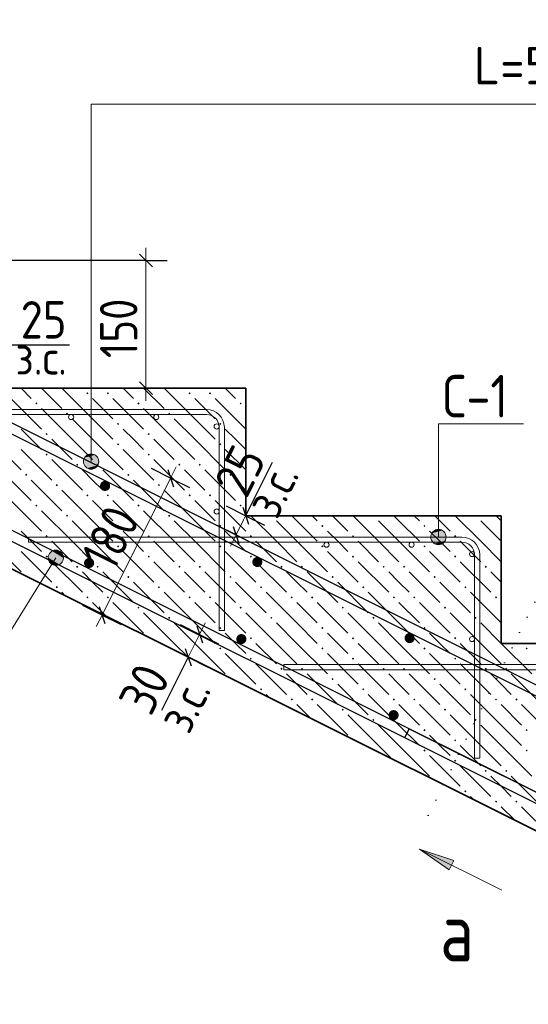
# Model space of a CAD drawing. Header units: millimetres. Extents: x 0 to 21000, y -5 to 14855.
# Tile 17 of 24: x 11004 to 12498, y 8643 to 11536. Entities that reach past the tile are written whole.
import ezdxf

# ---------------------------------------------------------------- set-up
doc = ezdxf.new("R2010")
doc.units = ezdxf.units.MM
doc.linetypes.add('______9', pattern=[50, 0, -50])
doc.layers.add('ЖБ Лестница', color=7, linetype='Continuous', lineweight=25, true_color=0xe0e0ff)
for name, color, linetype, lineweight in [('Обрамление П-обр. равн.', 7, 'Continuous', 25), ('Обрамление проемов стержнями', 7, 'Continuous', 25), ('Общий01', 7, 'Continuous', 13), ('Позиционная метка линия выноска', 7, 'Continuous', 13), ('Размерная линия_ общее', 7, 'Continuous', 13), ('Текст_ общее', 7, 'Continuous', 25), ('Фоновоя арматура Х1', 7, 'Continuous', 25)]:
    doc.layers.add(name, color=color, linetype=linetype, lineweight=lineweight)
doc.layers.add('Размерная выноска', color=7, linetype='Continuous')
doc.styles.add('ISOCPEUR', font='txt')

msp = doc.modelspace()

# ---------------------------------------------------------------- hatches: boundary and pattern name
at = {"layer": 'ЖБ Лестница', "linetype": 'Continuous', "lineweight": 18, "transparency": 33554687}
for points in [[(11199.7, 10438.4), (11202.9, 10441.7), (11206.2, 10438.4), (11202.9, 10435.2)], [(11259.7, 10438.4), (11262.9, 10441.7), (11266.2, 10438.4), (11262.9, 10435.2)], [(11499.7, 10438.4), (11502.9, 10441.7), (11506.2, 10438.4), (11502.9, 10435.2)], [(11559.7, 10438.4), (11562.9, 10441.7), (11566.2, 10438.4), (11562.9, 10435.2)], [(11049.7, 10408.4), (11052.9, 10411.7), (11056.2, 10408.4), (11052.9, 10405.2)], [(11349.7, 10408.4), (11352.9, 10411.7), (11356.2, 10408.4), (11352.9, 10405.2)], [(11649.7, 10408.4), (11652.9, 10411.7), (11656.2, 10408.4), (11652.9, 10405.2)], [(11139.7, 10378.4), (11142.9, 10381.7), (11146.2, 10378.4), (11142.9, 10375.2)], [(11439.7, 10378.4), (11442.9, 10381.7), (11446.2, 10378.4), (11442.9, 10375.2)], [(11289.7, 10348.4), (11292.9, 10351.7), (11296.2, 10348.4), (11292.9, 10345.2)], [(11589.7, 10348.4), (11592.9, 10351.7), (11596.2, 10348.4), (11592.9, 10345.2)], [(11079.7, 10318.4), (11082.9, 10321.7), (11086.2, 10318.4), (11082.9, 10315.2)], [(11379.7, 10318.4), (11382.9, 10321.7), (11386.2, 10318.4), (11382.9, 10315.2)], [(11289.7, 10288.4), (11292.9, 10291.7), (11296.2, 10288.4), (11292.9, 10285.2)], [(11589.7, 10288.4), (11592.9, 10291.7), (11596.2, 10288.4), (11592.9, 10285.2)], [(11079.7, 10258.4), (11082.9, 10261.7), (11086.2, 10258.4), (11082.9, 10255.2)], [(11379.7, 10258.4), (11382.9, 10261.7), (11386.2, 10258.4), (11382.9, 10255.2)], [(11169.7, 10228.4), (11172.9, 10231.7), (11176.2, 10228.4), (11172.9, 10225.2)], [(11229.7, 10228.4), (11232.9, 10231.7), (11236.2, 10228.4), (11232.9, 10225.2)], [(11469.7, 10228.4), (11472.9, 10231.7), (11476.2, 10228.4), (11472.9, 10225.2)], [(11529.7, 10228.4), (11532.9, 10231.7), (11536.2, 10228.4), (11532.9, 10225.2)], [(11019.7, 10198.4), (11022.9, 10201.7), (11026.2, 10198.4), (11022.9, 10195.2)], [(11319.7, 10198.4), (11322.9, 10201.7), (11326.2, 10198.4), (11322.9, 10195.2)], [(11619.7, 10198.4), (11622.9, 10201.7), (11626.2, 10198.4), (11622.9, 10195.2)], [(11109.7, 10168.4), (11112.9, 10171.7), (11116.2, 10168.4), (11112.9, 10165.2)], [(11409.7, 10168.4), (11412.9, 10171.7), (11416.2, 10168.4), (11412.9, 10165.2)], [(11199.7, 10138.4), (11202.9, 10141.7), (11206.2, 10138.4), (11202.9, 10135.2)], [(11259.7, 10138.4), (11262.9, 10141.7), (11266.2, 10138.4), (11262.9, 10135.2)], [(11499.7, 10138.4), (11502.9, 10141.7), (11506.2, 10138.4), (11502.9, 10135.2)], [(11559.7, 10138.4), (11562.9, 10141.7), (11566.2, 10138.4), (11562.9, 10135.2)], [(11049.7, 10108.4), (11052.9, 10111.7), (11056.2, 10108.4), (11052.9, 10105.2)], [(11349.7, 10108.4), (11352.9, 10111.7), (11356.2, 10108.4), (11352.9, 10105.2)], [(11649.7, 10108.4), (11652.9, 10111.7), (11656.2, 10108.4), (11652.9, 10105.2)], [(11139.7, 10078.4), (11142.9, 10081.7), (11146.2, 10078.4), (11142.9, 10075.2)], [(11439.7, 10078.4), (11442.9, 10081.7), (11446.2, 10078.4), (11442.9, 10075.2)], [(11739.7, 10078.4), (11746.2, 10078.4), (11742.9, 10075.2)], [(12039.7, 10078.4), (12046.2, 10078.4), (12042.9, 10075.2)], [(12339.7, 10078.4), (12346.2, 10078.4), (12342.9, 10075.2)], [(11289.7, 10048.4), (11292.9, 10051.7), (11296.2, 10048.4), (11292.9, 10045.2)], [(11589.7, 10048.4), (11592.9, 10051.7), (11596.2, 10048.4), (11592.9, 10045.2)], [(11889.7, 10048.4), (11892.9, 10051.7), (11896.2, 10048.4), (11892.9, 10045.2)], [(12189.7, 10048.4), (12192.9, 10051.7), (12196.2, 10048.4), (12192.9, 10045.2)], [(11079.7, 10018.4), (11082.9, 10021.7), (11086.2, 10018.4), (11082.9, 10015.2)], [(11379.7, 10018.4), (11382.9, 10021.7), (11386.2, 10018.4), (11382.9, 10015.2)], [(11679.7, 10018.4), (11682.9, 10021.7), (11686.2, 10018.4), (11682.9, 10015.2)], [(11979.7, 10018.4), (11982.9, 10021.7), (11986.2, 10018.4), (11982.9, 10015.2)], [(12279.7, 10018.4), (12282.9, 10021.7), (12286.2, 10018.4), (12282.9, 10015.2)], [(11289.7, 9988.4), (11292.9, 9991.7), (11296.2, 9988.4), (11292.9, 9985.2)], [(11589.7, 9988.4), (11592.9, 9991.7), (11596.2, 9988.4), (11592.9, 9985.2)], [(11889.7, 9988.4), (11892.9, 9991.7), (11896.2, 9988.4), (11892.9, 9985.2)], [(12189.7, 9988.4), (12192.9, 9991.7), (12196.2, 9988.4), (12192.9, 9985.2)], [(11079.7, 9958.4), (11082.9, 9961.7), (11086.2, 9958.4), (11082.9, 9955.2)], [(11379.7, 9958.4), (11382.9, 9961.7), (11386.2, 9958.4), (11382.9, 9955.2)], [(11679.7, 9958.4), (11682.9, 9961.7), (11686.2, 9958.4), (11682.9, 9955.2)], [(11979.7, 9958.4), (11982.9, 9961.7), (11986.2, 9958.4), (11982.9, 9955.2)], [(12279.7, 9958.4), (12282.9, 9961.7), (12286.2, 9958.4), (12282.9, 9955.2)], [(11169.7, 9928.4), (11172.9, 9931.7), (11176.2, 9928.4), (11172.9, 9925.2)], [(11229.7, 9928.4), (11232.9, 9931.7), (11236.2, 9928.4), (11232.9, 9925.2)], [(11469.7, 9928.4), (11472.9, 9931.7), (11476.2, 9928.4), (11472.9, 9925.2)], [(11529.7, 9928.4), (11532.9, 9931.7), (11536.2, 9928.4), (11532.9, 9925.2)], [(11769.7, 9928.4), (11772.9, 9931.7), (11776.2, 9928.4), (11772.9, 9925.2)], [(11829.7, 9928.4), (11832.9, 9931.7), (11836.2, 9928.4), (11832.9, 9925.2)], [(12069.7, 9928.4), (12072.9, 9931.7), (12076.2, 9928.4), (12072.9, 9925.2)], [(12129.7, 9928.4), (12132.9, 9931.7), (12136.2, 9928.4), (12132.9, 9925.2)], [(12369.7, 9928.4), (12372.9, 9931.7), (12376.2, 9928.4), (12372.9, 9925.2)], [(11022.4, 9901.2), (11022.9, 9901.7), (11024.4, 9900.2)], [(11319.7, 9898.4), (11322.9, 9901.7), (11326.2, 9898.4), (11322.9, 9895.2)], [(11619.7, 9898.4), (11622.9, 9901.7), (11626.2, 9898.4), (11622.9, 9895.2)], [(11919.7, 9898.4), (11922.9, 9901.7), (11926.2, 9898.4), (11922.9, 9895.2)], [(12219.7, 9898.4), (12222.9, 9901.7), (12226.2, 9898.4), (12222.9, 9895.2)], [(11109.7, 9868.4), (11112.9, 9871.7), (11116.2, 9868.4), (11112.9, 9865.2)], [(11409.7, 9868.4), (11412.9, 9871.7), (11416.2, 9868.4), (11412.9, 9865.2)], [(11709.7, 9868.4), (11712.9, 9871.7), (11716.2, 9868.4), (11712.9, 9865.2)], [(12009.7, 9868.4), (12012.9, 9871.7), (12016.2, 9868.4), (12012.9, 9865.2)], [(12309.7, 9868.4), (12312.9, 9871.7), (12316.2, 9868.4), (12312.9, 9865.2)], [(11199.7, 9838.4), (11202.9, 9841.7), (11206.2, 9838.4), (11202.9, 9835.2)], [(11259.7, 9838.4), (11262.9, 9841.7), (11266.2, 9838.4), (11262.9, 9835.2)], [(11499.7, 9838.4), (11502.9, 9841.7), (11506.2, 9838.4), (11502.9, 9835.2)], [(11559.7, 9838.4), (11562.9, 9841.7), (11566.2, 9838.4), (11562.9, 9835.2)], [(11799.7, 9838.4), (11802.9, 9841.7), (11806.2, 9838.4), (11802.9, 9835.2)], [(11859.7, 9838.4), (11862.9, 9841.7), (11866.2, 9838.4), (11862.9, 9835.2)], [(12099.7, 9838.4), (12102.9, 9841.7), (12106.2, 9838.4), (12102.9, 9835.2)], [(12159.7, 9838.4), (12162.9, 9841.7), (12166.2, 9838.4), (12162.9, 9835.2)], [(12399.7, 9838.4), (12402.9, 9841.7), (12406.2, 9838.4), (12402.9, 9835.2)], [(11349.7, 9808.4), (11352.9, 9811.7), (11356.2, 9808.4), (11352.9, 9805.2)], [(11649.7, 9808.4), (11652.9, 9811.7), (11656.2, 9808.4), (11652.9, 9805.2)], [(11949.7, 9808.4), (11952.9, 9811.7), (11956.2, 9808.4), (11952.9, 9805.2)], [(12249.7, 9808.4), (12252.9, 9811.7), (12256.2, 9808.4), (12252.9, 9805.2)], [(11439.7, 9778.4), (11442.9, 9781.7), (11446.2, 9778.4), (11442.9, 9775.2)], [(11739.7, 9778.4), (11742.9, 9781.7), (11746.2, 9778.4), (11742.9, 9775.2)], [(12039.7, 9778.4), (12042.9, 9781.7), (12046.2, 9778.4), (12042.9, 9775.2)], [(12339.7, 9778.4), (12342.9, 9781.7), (12346.2, 9778.4), (12342.9, 9775.2)], [(11589.7, 9748.4), (11592.9, 9751.7), (11596.2, 9748.4), (11592.9, 9745.2)], [(11889.7, 9748.4), (11892.9, 9751.7), (11896.2, 9748.4), (11892.9, 9745.2)], [(12189.7, 9748.4), (12192.9, 9751.7), (12196.2, 9748.4), (12192.9, 9745.2)], [(11382.4, 9721.2), (11382.9, 9721.7), (11384.4, 9720.2)], [(11679.7, 9718.4), (11682.9, 9721.7), (11686.2, 9718.4), (11682.9, 9715.2)], [(11979.7, 9718.4), (11982.9, 9721.7), (11986.2, 9718.4), (11982.9, 9715.2)], [(12279.7, 9718.4), (12282.9, 9721.7), (12286.2, 9718.4), (12282.9, 9715.2)], [(11589.7, 9688.4), (11592.9, 9691.7), (11596.2, 9688.4), (11592.9, 9685.2)], [(11889.7, 9688.4), (11892.9, 9691.7), (11896.2, 9688.4), (11892.9, 9685.2)], [(12189.7, 9688.4), (12192.9, 9691.7), (12196.2, 9688.4), (12192.9, 9685.2)], [(12489.7, 9688.4), (12492.9, 9691.7), (12496.2, 9688.4), (12492.9, 9685.2)], [(11679.7, 9658.4), (11682.9, 9661.7), (11686.2, 9658.4), (11682.9, 9655.2)], [(11979.7, 9658.4), (11982.9, 9661.7), (11986.2, 9658.4), (11982.9, 9655.2)], [(12279.7, 9658.4), (12282.9, 9661.7), (12286.2, 9658.4), (12282.9, 9655.2)], [(11769.7, 9628.4), (11772.9, 9631.7), (11776.2, 9628.4), (11772.9, 9625.2)], [(11829.7, 9628.4), (11832.9, 9631.7), (11836.2, 9628.4), (11832.9, 9625.2)], [(12069.7, 9628.4), (12072.9, 9631.7), (12076.2, 9628.4), (12072.9, 9625.2)], [(12129.7, 9628.4), (12132.9, 9631.7), (12136.2, 9628.4), (12132.9, 9625.2)], [(12369.7, 9628.4), (12372.9, 9631.7), (12376.2, 9628.4), (12372.9, 9625.2)], [(12429.7, 9628.4), (12432.9, 9631.7), (12436.2, 9628.4), (12432.9, 9625.2)], [(11622.4, 9601.2), (11622.9, 9601.7), (11624.4, 9600.2)], [(11919.7, 9598.4), (11922.9, 9601.7), (11926.2, 9598.4), (11922.9, 9595.2)], [(12219.7, 9598.4), (12222.9, 9601.7), (12226.2, 9598.4), (12222.9, 9595.2)], [(11709.7, 9568.4), (11712.9, 9571.7), (11716.2, 9568.4), (11712.9, 9565.2)], [(12009.7, 9568.4), (12012.9, 9571.7), (12016.2, 9568.4), (12012.9, 9565.2)], [(12309.7, 9568.4), (12312.9, 9571.7), (12316.2, 9568.4), (12312.9, 9565.2)], [(11799.7, 9538.4), (11802.9, 9541.7), (11806.2, 9538.4), (11802.9, 9535.2)], [(11859.7, 9538.4), (11862.9, 9541.7), (11866.2, 9538.4), (11862.9, 9535.2)], [(12099.7, 9538.4), (12102.9, 9541.7), (12106.2, 9538.4), (12102.9, 9535.2)], [(12159.7, 9538.4), (12162.9, 9541.7), (12166.2, 9538.4), (12162.9, 9535.2)], [(12399.7, 9538.4), (12402.9, 9541.7), (12406.2, 9538.4), (12402.9, 9535.2)], [(12459.7, 9538.4), (12462.9, 9541.7), (12466.2, 9538.4), (12462.9, 9535.2)], [(11949.7, 9508.4), (11952.9, 9511.7), (11956.2, 9508.4), (11952.9, 9505.2)], [(12249.7, 9508.4), (12252.9, 9511.7), (12256.2, 9508.4), (12252.9, 9505.2)], [(12039.7, 9478.4), (12042.9, 9481.7), (12046.2, 9478.4), (12042.9, 9475.2)], [(12339.7, 9478.4), (12342.9, 9481.7), (12346.2, 9478.4), (12342.9, 9475.2)], [(12189.7, 9448.4), (12192.9, 9451.7), (12196.2, 9448.4), (12192.9, 9445.2)], [(12489.7, 9448.4), (12492.9, 9451.7), (12496.2, 9448.4), (12492.9, 9445.2)], [(11982.4, 9421.2), (11982.9, 9421.7), (11984.4, 9420.2)], [(12279.7, 9418.4), (12282.9, 9421.7), (12286.2, 9418.4), (12282.9, 9415.2)], [(12189.7, 9388.4), (12192.9, 9391.7), (12196.2, 9388.4), (12192.9, 9385.2)], [(12489.7, 9388.4), (12492.9, 9391.7), (12496.2, 9388.4), (12492.9, 9385.2)], [(12279.7, 9358.4), (12282.9, 9361.7), (12286.2, 9358.4), (12282.9, 9355.2)], [(12369.7, 9328.4), (12372.9, 9331.7), (12376.2, 9328.4), (12372.9, 9325.2)], [(12429.7, 9328.4), (12432.9, 9331.7), (12436.2, 9328.4), (12432.9, 9325.2)], [(12222.4, 9301.2), (12222.9, 9301.7), (12224.4, 9300.2)], [(12309.7, 9268.4), (12312.9, 9271.7), (12316.2, 9268.4), (12312.9, 9265.2)], [(12399.7, 9238.4), (12402.9, 9241.7), (12406.2, 9238.4), (12402.9, 9235.2)], [(12459.7, 9238.4), (12462.9, 9241.7), (12466.2, 9238.4), (12462.9, 9235.2)]]:
    msp.add_hatch(color=7, dxfattribs=at).paths.add_polyline_path(points, flags=16)
at = {"layer": 'Общий01', "linetype": 'Continuous', "lineweight": 13, "transparency": 33554687}
msp.add_hatch(color=7, dxfattribs=at).paths.add_polyline_path([(12265.3, 9038.2), (12178.1, 9098.6), (12278.7, 9065)], flags=16)
at = {"layer": 'Позиционная метка линия выноска', "linetype": 'Continuous', "lineweight": 13, "transparency": 33554687}
for points in [[(11233, 10249.1), (11194.3, 10249.1), (11191.2, 10237.9)], [(11233, 10249.1), (11191.2, 10237.9), (11236.2, 10237.9)], [(11224.9, 10257.2), (11202.4, 10257.2), (11194.3, 10249.1)], [(11224.9, 10257.2), (11194.3, 10249.1), (11233, 10249.1)], [(11202.4, 10257.2), (11224.9, 10257.2), (11213.7, 10260.4)], [(11236.2, 10237.9), (11191.2, 10237.9), (11194.3, 10226.6)], [(11236.2, 10237.9), (11194.3, 10226.6), (11233, 10226.6)], [(11233, 10226.6), (11194.3, 10226.6), (11202.4, 10218.5)], [(11233, 10226.6), (11202.4, 10218.5), (11224.9, 10218.5)], [(11224.9, 10218.5), (11202.4, 10218.5), (11213.7, 10215.4)], [(12253.2, 10027.2), (12214.5, 10027.2), (12211.3, 10015.9)], [(12253.2, 10027.2), (12211.3, 10015.9), (12256.3, 10015.9)], [(12256.3, 10015.9), (12211.3, 10015.9), (12214.5, 10004.7)], [(12245.1, 10035.3), (12222.6, 10035.3), (12214.5, 10027.2)], [(12245.1, 10035.3), (12214.5, 10027.2), (12253.2, 10027.2)], [(12256.3, 10015.9), (12214.5, 10004.7), (12253.2, 10004.7)], [(12222.6, 10035.3), (12245.1, 10035.3), (12233.9, 10038.4)], [(12253.2, 10004.7), (12214.5, 10004.7), (12222.6, 9996.6)], [(12253.2, 10004.7), (12222.6, 9996.6), (12245.1, 9996.6)], [(12245.1, 9996.6), (12222.6, 9996.6), (12233.9, 9993.4)], [(11087.7, 9955.4), (11129.2, 9942.9), (11090.9, 9966.6)], [(11090.3, 9944.3), (11120.6, 9935), (11087.7, 9955.4)], [(11087.7, 9955.4), (11120.6, 9935), (11129.2, 9942.9)], [(11090.9, 9966.6), (11132.4, 9954.2), (11099.5, 9974.5)], [(11090.9, 9966.6), (11129.2, 9942.9), (11132.4, 9954.2)], [(11099.5, 9974.5), (11129.8, 9965.3), (11110.7, 9977.2)], [(11099.5, 9974.5), (11132.4, 9954.2), (11129.8, 9965.3)], [(11110.7, 9977.2), (11129.8, 9965.3), (11121.9, 9973.9)], [(11109.4, 9932.4), (11090.3, 9944.3), (11098.2, 9935.7)], [(11090.3, 9944.3), (11109.4, 9932.4), (11120.6, 9935)]]:
    msp.add_hatch(color=7, dxfattribs=at).paths.add_polyline_path(points)
at = {"layer": 'Фоновоя арматура Х1', "linetype": 'Continuous', "lineweight": 35, "transparency": 33554687}
for points in [[(11269.7, 10166.1), (11268.6, 10171.8), (11265.3, 10176.7), (11260.5, 10179.9), (11254.7, 10181.1), (11249, 10179.9), (11244.1, 10176.7), (11240.9, 10171.8), (11239.7, 10166.1), (11240.9, 10160.3), (11244.1, 10155.5), (11249, 10152.2), (11254.7, 10151.1), (11260.5, 10152.2), (11265.3, 10155.5), (11268.6, 10160.3)], [(11716.9, 9942.5), (11715.8, 9948.2), (11712.6, 9953.1), (11707.7, 9956.3), (11701.9, 9957.5), (11696.2, 9956.3), (11691.3, 9953.1), (11688.1, 9948.2), (11686.9, 9942.5), (11688.1, 9936.7), (11691.3, 9931.9), (11696.2, 9928.6), (11701.9, 9927.5), (11707.7, 9928.6), (11712.6, 9931.9), (11715.8, 9936.7)], [(11222.8, 9939.6), (11221.6, 9945.3), (11218.4, 9950.2), (11213.5, 9953.4), (11207.8, 9954.6), (11202, 9953.4), (11197.2, 9950.2), (11193.9, 9945.3), (11192.8, 9939.6), (11193.9, 9933.8), (11197.2, 9929), (11202, 9925.7), (11207.8, 9924.6), (11213.5, 9925.7), (11218.4, 9929), (11221.6, 9933.8)], [(11670, 9716), (11668.8, 9721.7), (11665.6, 9726.6), (11660.7, 9729.8), (11655, 9731), (11649.2, 9729.8), (11644.4, 9726.6), (11641.1, 9721.7), (11640, 9716), (11641.1, 9710.2), (11644.4, 9705.3), (11649.2, 9702.1), (11655, 9701), (11660.7, 9702.1), (11665.6, 9705.3), (11668.8, 9710.2)], [(12164.2, 9718.9), (12163, 9724.6), (12159.8, 9729.5), (12154.9, 9732.7), (12149.2, 9733.9), (12143.4, 9732.7), (12138.6, 9729.5), (12135.3, 9724.6), (12134.2, 9718.9), (12135.3, 9713.1), (12138.6, 9708.3), (12143.4, 9705), (12149.2, 9703.9), (12154.9, 9705), (12159.8, 9708.3), (12163, 9713.1)], [(12117.2, 9492.3), (12116.1, 9498.1), (12112.8, 9503), (12107.9, 9506.2), (12102.2, 9507.4), (12096.5, 9506.2), (12091.6, 9503), (12088.3, 9498.1), (12087.2, 9492.3), (12088.3, 9486.6), (12091.6, 9481.7), (12096.5, 9478.5), (12102.2, 9477.3), (12107.9, 9478.5), (12112.8, 9481.7), (12116.1, 9486.6)]]:
    msp.add_hatch(color=7, dxfattribs=at).paths.add_polyline_path(points)

# ---------------------------------------------------------------- linework, layer by layer
at = {"color": 7, "linetype": 'Continuous', "lineweight": 25, "transparency": 33554687}
for points in [[(5024, 13014.5), (13903.1, 8574.9), (13906.9, 8573.2), (13910.8, 8571.7), (13914.7, 8570.4), (13918.6, 8569.4), (13922.6, 8568.6), (13926.7, 8568), (13930.8, 8567.6), (13935, 8567.4), (18962.1, 8567.4), (18962.1, 8537.4)], [(5673.6, 13005.5), (14543, 8570.8), (14546.8, 8569.1), (14550.7, 8567.6), (14554.6, 8566.3), (14558.6, 8565.3), (14562.6, 8564.5), (14566.6, 8563.8), (14570.7, 8563.5), (14574.9, 8563.3), (15807, 8563.3), (15807, 8533.3), (14574.3, 8533.3), (14568.7, 8533.5), (14563, 8534.1), (14557.3, 8534.9), (14551.7, 8536.1), (14546.1, 8537.5), (14540.6, 8539.3), (14535.3, 8541.4), (14530.1, 8543.7), (5660.7, 12978.4)], [(18962.1, 8537.4), (13934.4, 8537.4), (13928.8, 8537.6), (13923, 8538.2), (13917.3, 8539), (13911.7, 8540.2), (13906.2, 8541.7), (13900.7, 8543.4), (13895.3, 8545.5), (13890.2, 8547.8), (5011.2, 12987.4)]]:
    msp.add_lwpolyline(points, dxfattribs=at)
at = {"layer": 'ЖБ Лестница', "color": 7, "linetype": 'Continuous', "lineweight": 35, "transparency": 33554687}
for p, q in [((5667.9, 12578.4), (13917.9, 8453.4)), ((11667.9, 10453.4), (10917.9, 10453.4)), ((11667.9, 10078.4), (11667.9, 10453.4)), ((12417.9, 10078.4), (11667.9, 10078.4)), ((12417.9, 9703.4), (12417.9, 10078.4)), ((13167.9, 9703.4), (12417.9, 9703.4))]:
    msp.add_line(p, q, dxfattribs=at)
at = {"layer": 'ЖБ Лестница', "color": 9, "linetype": 'Continuous', "lineweight": 18, "true_color": 0xc7c7c7, "transparency": 33554687}
for p, q in [((11007.9, 10453.4), (11037.9, 10423.4)), ((11067.9, 10453.4), (11127.9, 10393.4)), ((11217.9, 10363.4), (11127.9, 10453.4)), ((11187.9, 10453.4), (11187.9, 10453.4)), ((11247.9, 10453.4), (11247.9, 10453.4)), ((11307.9, 10453.4), (11337.9, 10423.4)), ((11367.9, 10453.4), (11427.9, 10393.4)), ((11517.9, 10363.4), (11427.9, 10453.4)), ((11487.9, 10453.4), (11487.9, 10453.4)), ((11547.9, 10453.4), (11547.9, 10453.4)), ((11607.9, 10453.4), (11637.9, 10423.4)), ((11667.9, 10453.4), (11667.9, 10453.4)), ((10977.9, 10423.4), (11067.9, 10333.4)), ((11217.9, 10423.4), (11277.9, 10363.4)), ((11277.9, 10423.4), (11367.9, 10333.4)), ((11517.9, 10423.4), (11577.9, 10363.4)), ((11577.9, 10423.4), (11667.9, 10333.4)), ((11157.9, 10303.4), (11067.9, 10393.4)), ((11457.9, 10303.4), (11367.9, 10393.4)), ((11667.9, 10393.4), (11667.9, 10393.4)), ((11157.9, 10363.4), (11217.9, 10303.4)), ((11217.9, 10363.4), (11277.9, 10303.4)), ((11457.9, 10363.4), (11517.9, 10303.4)), ((11517.9, 10363.4), (11577.9, 10303.4)), ((11037.9, 10303.4), (11007.9, 10333.4)), ((11337.9, 10303.4), (11307.9, 10333.4)), ((11637.9, 10303.4), (11607.9, 10333.4)), ((10917.9, 10303.4), (11007.9, 10213.4)), ((11067.9, 10273.4), (11037.9, 10303.4)), ((11097.9, 10303.4), (11157.9, 10243.4)), ((11157.9, 10303.4), (11217.9, 10243.4)), ((11217.9, 10303.4), (11307.9, 10213.4)), ((11367.9, 10273.4), (11337.9, 10303.4)), ((11397.9, 10303.4), (11457.9, 10243.4)), ((11457.9, 10303.4), (11517.9, 10243.4)), ((11517.9, 10303.4), (11607.9, 10213.4)), ((11667.9, 10273.4), (11637.9, 10303.4)), ((11007.9, 10273.4), (11097.9, 10183.4)), ((11307.9, 10273.4), (11397.9, 10183.4)), ((11607.9, 10273.4), (11667.9, 10213.4)), ((11097.9, 10243.4), (11187.9, 10153.4)), ((11397.9, 10243.4), (11487.9, 10153.4)), ((10947.9, 10213.4), (11037.9, 10123.4)), ((11217.9, 10183.4), (11187.9, 10213.4)), ((11247.9, 10213.4), (11337.9, 10123.4)), ((11517.9, 10183.4), (11487.9, 10213.4)), ((11547.9, 10213.4), (11637.9, 10123.4)), ((11037.9, 10183.4), (11127.9, 10093.4)), ((11247.9, 10153.4), (11217.9, 10183.4)), ((11337.9, 10183.4), (11427.9, 10093.4)), ((11547.9, 10153.4), (11517.9, 10183.4)), ((11637.9, 10183.4), (11667.9, 10153.4)), ((11217.9, 10063.4), (11127.9, 10153.4)), ((11517.9, 10063.4), (11427.9, 10153.4)), ((10977.9, 10123.4), (11067.9, 10033.4)), ((11217.9, 10123.4), (11277.9, 10063.4)), ((11277.9, 10123.4), (11367.9, 10033.4)), ((11517.9, 10123.4), (11577.9, 10063.4)), ((11577.9, 10123.4), (11667.9, 10033.4)), ((11157.9, 10003.4), (11067.9, 10093.4)), ((11457.9, 10003.4), (11367.9, 10093.4)), ((11667.9, 10093.4), (11667.9, 10093.4)), ((11757.9, 10003.4), (11682.9, 10078.4)), ((11817.9, 10063.4), (11802.9, 10078.4)), ((11862.9, 10078.4), (11877.9, 10063.4)), ((11922.9, 10078.4), (11967.9, 10033.4)), ((12057.9, 10003.4), (11982.9, 10078.4)), ((12117.9, 10063.4), (12102.9, 10078.4)), ((12162.9, 10078.4), (12177.9, 10063.4)), ((12222.9, 10078.4), (12267.9, 10033.4)), ((12357.9, 10003.4), (12282.9, 10078.4)), ((12417.9, 10063.4), (12402.9, 10078.4)), ((11157.9, 10063.4), (11217.9, 10003.4)), ((11217.9, 10063.4), (11277.9, 10003.4)), ((11457.9, 10063.4), (11517.9, 10003.4)), ((11517.9, 10063.4), (11577.9, 10003.4)), ((11757.9, 10063.4), (11817.9, 10003.4)), ((11817.9, 10063.4), (11877.9, 10003.4)), ((12057.9, 10063.4), (12117.9, 10003.4)), ((12117.9, 10063.4), (12177.9, 10003.4)), ((12357.9, 10063.4), (12417.9, 10003.4)), ((12417.9, 10063.4), (12417.9, 10063.4)), ((11037.9, 10003.4), (11007.9, 10033.4)), ((11337.9, 10003.4), (11307.9, 10033.4)), ((11637.9, 10003.4), (11607.9, 10033.4)), ((11937.9, 10003.4), (11907.9, 10033.4)), ((12237.9, 10003.4), (12207.9, 10033.4)), ((10917.9, 10003.4), (11007.9, 9913.4)), ((11067.9, 9973.4), (11037.9, 10003.4)), ((11097.9, 10003.4), (11157.9, 9943.4)), ((11157.9, 10003.4), (11217.9, 9943.4)), ((11217.9, 10003.4), (11307.9, 9913.4)), ((11367.9, 9973.4), (11337.9, 10003.4)), ((11397.9, 10003.4), (11457.9, 9943.4)), ((11457.9, 10003.4), (11517.9, 9943.4)), ((11517.9, 10003.4), (11607.9, 9913.4)), ((11667.9, 9973.4), (11637.9, 10003.4)), ((11697.9, 10003.4), (11757.9, 9943.4)), ((11757.9, 10003.4), (11817.9, 9943.4)), ((11817.9, 10003.4), (11907.9, 9913.4)), ((11967.9, 9973.4), (11937.9, 10003.4)), ((11997.9, 10003.4), (12057.9, 9943.4)), ((12057.9, 10003.4), (12117.9, 9943.4)), ((12117.9, 10003.4), (12207.9, 9913.4)), ((12267.9, 9973.4), (12237.9, 10003.4)), ((12297.9, 10003.4), (12357.9, 9943.4)), ((12357.9, 10003.4), (12417.9, 9943.4)), ((12417.9, 10003.4), (12417.9, 10003.4)), ((11007.9, 9973.4), (11097.9, 9883.4)), ((11307.9, 9973.4), (11397.9, 9883.4)), ((11607.9, 9973.4), (11697.9, 9883.4)), ((11907.9, 9973.4), (11997.9, 9883.4)), ((12207.9, 9973.4), (12297.9, 9883.4)), ((11097.9, 9943.4), (11187.9, 9853.4)), ((11397.9, 9943.4), (11487.9, 9853.4)), ((11697.9, 9943.4), (11787.9, 9853.4)), ((11997.9, 9943.4), (12087.9, 9853.4)), ((12297.9, 9943.4), (12387.9, 9853.4)), ((11217.9, 9883.4), (11187.9, 9913.4)), ((11247.9, 9913.4), (11337.9, 9823.4)), ((11517.9, 9883.4), (11487.9, 9913.4)), ((11547.9, 9913.4), (11637.9, 9823.4)), ((11817.9, 9883.4), (11787.9, 9913.4)), ((11847.9, 9913.4), (11937.9, 9823.4)), ((12117.9, 9883.4), (12087.9, 9913.4)), ((12147.9, 9913.4), (12237.9, 9823.4)), ((12417.9, 9883.4), (12387.9, 9913.4)), ((11247.9, 9853.4), (11217.9, 9883.4)), ((11337.9, 9883.4), (11427.9, 9793.4)), ((11547.9, 9853.4), (11517.9, 9883.4)), ((11637.9, 9883.4), (11727.9, 9793.4)), ((11847.9, 9853.4), (11817.9, 9883.4)), ((11937.9, 9883.4), (12027.9, 9793.4)), ((12147.9, 9853.4), (12117.9, 9883.4)), ((12237.9, 9883.4), (12327.9, 9793.4)), ((12417.9, 9883.4), (12417.9, 9883.4)), ((11137.9, 9843.4), (11127.9, 9853.4)), ((11517.9, 9763.4), (11427.9, 9853.4)), ((11817.9, 9763.4), (11727.9, 9853.4)), ((12117.9, 9763.4), (12027.9, 9853.4)), ((12417.9, 9763.4), (12327.9, 9853.4)), ((11217.9, 9823.4), (11257.9, 9783.4)), ((11277.9, 9823.4), (11367.9, 9733.4)), ((11517.9, 9823.4), (11577.9, 9763.4)), ((11577.9, 9823.4), (11667.9, 9733.4)), ((11817.9, 9823.4), (11877.9, 9763.4)), ((11877.9, 9823.4), (11967.9, 9733.4)), ((12117.9, 9823.4), (12177.9, 9763.4)), ((12177.9, 9823.4), (12267.9, 9733.4)), ((12417.9, 9823.4), (12417.9, 9823.4)), ((11457.9, 9703.4), (11367.9, 9793.4)), ((11757.9, 9703.4), (11667.9, 9793.4)), ((12057.9, 9703.4), (11967.9, 9793.4)), ((12357.9, 9703.4), (12267.9, 9793.4)), ((11457.9, 9763.4), (11517.9, 9703.4)), ((11517.9, 9763.4), (11577.9, 9703.4)), ((11757.9, 9763.4), (11817.9, 9703.4)), ((11817.9, 9763.4), (11877.9, 9703.4)), ((12057.9, 9763.4), (12117.9, 9703.4)), ((12117.9, 9763.4), (12177.9, 9703.4)), ((12417.9, 9763.4), (12417.9, 9763.4)), ((11637.9, 9703.4), (11607.9, 9733.4)), ((11937.9, 9703.4), (11907.9, 9733.4)), ((12237.9, 9703.4), (12207.9, 9733.4)), ((11457.9, 9703.4), (11497.9, 9663.4)), ((11517.9, 9703.4), (11607.9, 9613.4)), ((11667.9, 9673.4), (11637.9, 9703.4)), ((11697.9, 9703.4), (11757.9, 9643.4)), ((11757.9, 9703.4), (11817.9, 9643.4)), ((11817.9, 9703.4), (11907.9, 9613.4)), ((11967.9, 9673.4), (11937.9, 9703.4)), ((11997.9, 9703.4), (12057.9, 9643.4)), ((12057.9, 9703.4), (12117.9, 9643.4)), ((12117.9, 9703.4), (12207.9, 9613.4)), ((12267.9, 9673.4), (12237.9, 9703.4)), ((12297.9, 9703.4), (12357.9, 9643.4)), ((12357.9, 9703.4), (12417.9, 9643.4)), ((12477.9, 9703.4), (12477.9, 9703.4)), ((11607.9, 9673.4), (11697.9, 9583.4)), ((11907.9, 9673.4), (11997.9, 9583.4)), ((12207.9, 9673.4), (12297.9, 9583.4)), ((11697.9, 9643.4), (11787.9, 9553.4)), ((11997.9, 9643.4), (12087.9, 9553.4)), ((12297.9, 9643.4), (12387.9, 9553.4)), ((11817.9, 9583.4), (11787.9, 9613.4)), ((11847.9, 9613.4), (11937.9, 9523.4)), ((12117.9, 9583.4), (12087.9, 9613.4)), ((12147.9, 9613.4), (12237.9, 9523.4)), ((12417.9, 9583.4), (12387.9, 9613.4)), ((12447.9, 9613.4), (12537.9, 9523.4)), ((11847.9, 9553.4), (11817.9, 9583.4)), ((11937.9, 9583.4), (12027.9, 9493.4)), ((12147.9, 9553.4), (12117.9, 9583.4)), ((12237.9, 9583.4), (12327.9, 9493.4)), ((12447.9, 9553.4), (12417.9, 9583.4)), ((11737.9, 9543.4), (11727.9, 9553.4)), ((12117.9, 9463.4), (12027.9, 9553.4)), ((12417.9, 9463.4), (12327.9, 9553.4)), ((11817.9, 9523.4), (11857.9, 9483.4)), ((11877.9, 9523.4), (11967.9, 9433.4)), ((12117.9, 9523.4), (12177.9, 9463.4)), ((12177.9, 9523.4), (12267.9, 9433.4)), ((12417.9, 9523.4), (12477.9, 9463.4)), ((12477.9, 9523.4), (12567.9, 9433.4)), ((12057.9, 9403.4), (11967.9, 9493.4)), ((12357.9, 9403.4), (12267.9, 9493.4)), ((12057.9, 9463.4), (12117.9, 9403.4)), ((12117.9, 9463.4), (12177.9, 9403.4)), ((12357.9, 9463.4), (12417.9, 9403.4)), ((12417.9, 9463.4), (12477.9, 9403.4)), ((12237.9, 9403.4), (12207.9, 9433.4)), ((12057.9, 9403.4), (12097.9, 9363.4)), ((12117.9, 9403.4), (12207.9, 9313.4)), ((12267.9, 9373.4), (12237.9, 9403.4)), ((12297.9, 9403.4), (12357.9, 9343.4)), ((12357.9, 9403.4), (12417.9, 9343.4)), ((12417.9, 9403.4), (12507.9, 9313.4)), ((12207.9, 9373.4), (12297.9, 9283.4)), ((12297.9, 9343.4), (12387.9, 9253.4)), ((12417.9, 9283.4), (12387.9, 9313.4)), ((12447.9, 9313.4), (12537.9, 9223.4)), ((12447.9, 9253.4), (12417.9, 9283.4)), ((12337.9, 9243.4), (12327.9, 9253.4)), ((12417.9, 9223.4), (12457.9, 9183.4)), ((12477.9, 9223.4), (12567.9, 9133.4))]:
    msp.add_line(p, q, dxfattribs=at)
for points in [[(12357.9, 9763.4), (12417.9, 9703.4), (12417.9, 9703.4)], [(12417.9, 9703.4), (12417.9, 9703.4), (12507.9, 9613.4)]]:
    msp.add_lwpolyline(points, dxfattribs=at)
at = {"layer": 'Обрамление П-обр. равн.', "color": 38, "linetype": 'Continuous', "lineweight": 25, "true_color": 0x5f1e0f, "transparency": 33554687}
msp.add_lwpolyline([(18980, 8860.9), (13287.3, 8860.9), (13281.7, 8861.2), (13275.9, 8861.7), (13270.2, 8862.6), (13264.6, 8863.7), (13259.1, 8865.2), (13253.6, 8867), (13248.3, 8869.1), (13243.1, 8871.4), (12134.7, 9425.6), (12148.1, 9452.4), (13256, 8898.5), (13259.8, 8896.8), (13263.7, 8895.3), (13267.6, 8894), (13271.5, 8893), (13275.5, 8892.1), (13279.6, 8891.5), (13283.7, 8891.1), (13287.9, 8890.9), (18980, 8890.9), (18980, 8860.9)], dxfattribs=at)
at = {"layer": 'Обрамление проемов стержнями', "color": 7, "linetype": 'Continuous', "lineweight": 13, "transparency": 33554687}
for p, q in [((11552.5, 10390.9), (10280, 10390.9)), ((11552.5, 10375.9), (10280, 10375.9)), ((11590, 10338.4), (11590, 9740.9)), ((11605, 10338.4), (11605, 9740.9)), ((11030, 10000.9), (11030, 10015.9)), ((12302.5, 10015.9), (11030, 10015.9)), ((12302.5, 10000.9), (11030, 10000.9)), ((12340, 9963.4), (12340, 9365.9)), ((12355, 9963.4), (12355, 9365.9)), ((11590, 9740.9), (11605, 9740.9)), ((11780, 9625.9), (11780, 9640.9)), ((13052.5, 9640.9), (11780, 9640.9)), ((13052.5, 9625.9), (11780, 9625.9)), ((12340, 9365.9), (12355, 9365.9))]:
    msp.add_line(p, q, dxfattribs=at)
at = {"layer": 'Обрамление проемов стержнями', "color": 7, "linetype": 'Continuous', "lineweight": 18, "transparency": 33554687}
for centre in [(11155, 10368.4), (11405, 10368.4), (11582.5, 10340.9), (11582.5, 10090.9), (11905, 9993.4), (12155, 9993.4), (12332.5, 9965.9), (12332.5, 9715.9)]:
    msp.add_circle(centre, 7.5, dxfattribs=at)
at = {"layer": 'Обрамление проемов стержнями', "color": 7, "linetype": 'Continuous', "lineweight": 13, "transparency": 33554687}
for centre, radius in [((11552.5, 10338.4), 52.5), ((11552.5, 10338.4), 37.5), ((12302.5, 9963.4), 52.5), ((12302.5, 9963.4), 37.5)]:
    msp.add_arc(centre, radius, 0, 90, dxfattribs=at)
at = {"layer": 'Общий01', "color": 7, "linetype": '______9', "lineweight": 13, "transparency": 33554687}
msp.add_line((12203.5, 9197.6), (12759.3, 10309.2), dxfattribs=at)
at = {"layer": 'Общий01', "color": 7, "linetype": 'Continuous', "lineweight": 13, "transparency": 33554687}
for p, q in [((12178.1, 9098.6), (12419.6, 8977.8)), ((12178.1, 9098.6), (12178.1, 9098.6)), ((12178.1, 9098.6), (12178.1, 9098.6)), ((12178.1, 9098.6), (12178.1, 9098.6)), ((12178.1, 9098.6), (12278.7, 9065)), ((12265.3, 9038.2), (12178.1, 9098.6)), ((12278.7, 9065), (12265.3, 9038.2)), ((12272, 9051.6), (12278.7, 9048.2))]:
    msp.add_line(p, q, dxfattribs=at)
at = {"layer": 'Позиционная метка линия выноска', "color": 7, "linetype": 'Continuous', "lineweight": 13, "transparency": 33554687}
for p, q in [((11213.7, 10260.4), (11213.7, 10260.4)), ((11191.2, 10237.9), (11191.2, 10237.9)), ((11213.7, 10215.4), (11213.7, 10215.4)), ((11236.2, 10237.9), (11236.2, 10237.9)), ((12211.3, 10015.9), (12211.3, 10015.9)), ((12233.9, 10038.4), (12233.9, 10038.4)), ((12256.3, 10015.9), (12256.3, 10015.9)), ((12233.9, 9993.4), (12233.9, 9993.4)), ((11090.9, 9966.6), (11090.9, 9966.6)), ((11121.9, 9973.9), (11121.9, 9973.9)), ((11098.2, 9935.7), (11098.2, 9935.7)), ((11129.2, 9942.9), (11129.2, 9942.9))]:
    msp.add_line(p, q, dxfattribs=at)
for points in [[(13113.7, 11287.9), (11213.7, 11287.9), (11213.7, 10237.9)], [(12483.9, 10348.6), (12233.9, 10348.6), (12233.9, 10015.9)], [(9325.8, 9310.1), (10710.8, 9310.1), (11110, 9954.8)]]:
    msp.add_lwpolyline(points, dxfattribs=at)
for centre in [(11213.7, 10237.9), (12233.9, 10015.9), (11110, 9954.8)]:
    msp.add_circle(centre, 22.5, dxfattribs=at)
at = {"layer": 'Размерная выноска', "color": 7, "linetype": 'Continuous', "lineweight": -3, "transparency": 33554687}
for p, q in [((10917.5, 10580.6), (11150, 10580.6)), ((11745.8, 10235), (11667.5, 10078.4)), ((11498.8, 9662.8), (11420.5, 9506.3))]:
    msp.add_line(p, q, dxfattribs=at)
at = {"layer": 'Размерная линия_ общее', "color": 7, "linetype": 'Continuous', "lineweight": 13, "transparency": 33554687}
for p, q in [((11374.8, 10828.4), (11374.8, 10865.9)), ((11374.8, 10453.4), (11374.8, 10828.4)), ((11374.8, 10453.4), (11374.8, 10415.9)), ((11447, 10189), (11463.8, 10222.6)), ((11447, 10189), (11245.7, 9786.5)), ((11667.5, 10078.4), (11684.3, 10112)), ((11639.4, 10022.2), (11622.6, 9988.6)), ((11245.7, 9786.5), (11229, 9753)), ((11532.3, 9729.8), (11549.1, 9763.3)), ((11532.3, 9729.8), (11498.8, 9662.8)), ((11498.8, 9662.8), (11482, 9629.2))]:
    msp.add_line(p, q, dxfattribs=at)
at = {"layer": 'Размерная линия_ общее', "color": 253, "linetype": 'Continuous', "lineweight": -3, "true_color": 0xa0a0a0, "transparency": 33554687}
for p, q in [((11374.8, 10828.4), (10967.5, 10828.4)), ((11374.8, 10828.4), (11312.3, 10828.4)), ((11374.8, 10828.4), (11437.3, 10828.4)), ((11374.8, 10453.4), (10967.5, 10453.4)), ((11374.8, 10453.4), (11312.3, 10453.4)), ((11374.8, 10453.4), (11437.3, 10453.4)), ((11447, 10189), (11391.1, 10217)), ((11447, 10189), (11502.9, 10161.1)), ((11667.5, 10078.4), (11611.6, 10106.4)), ((11667.5, 10078.4), (11723.4, 10050.5)), ((11639.4, 10022.2), (11583.5, 10050.1)), ((11639.4, 10022.2), (11695.3, 9994.2)), ((11245.7, 9786.5), (11189.8, 9814.5)), ((11245.7, 9786.5), (11301.6, 9758.6)), ((11532.3, 9729.8), (11476.4, 9757.7)), ((11532.3, 9729.8), (11588.2, 9701.8)), ((11498.8, 9662.8), (11442.9, 9690.7)), ((11498.8, 9662.8), (11554.7, 9634.8))]:
    msp.add_line(p, q, dxfattribs=at)
at = {"layer": 'Размерная линия_ общее', "color": 7, "linetype": 'Continuous', "lineweight": 25, "transparency": 33554687}
for p, q in [((11393.6, 10809.7), (11356.1, 10847.2)), ((11393.6, 10434.7), (11356.1, 10472.2)), ((11438.6, 10214.2), (11455.4, 10163.9)), ((11659.1, 10103.6), (11675.9, 10053.3)), ((11631, 10047.3), (11647.8, 9997)), ((11237.3, 9811.7), (11254.1, 9761.4)), ((11523.9, 9754.9), (11540.7, 9704.6)), ((11490.4, 9687.9), (11507.2, 9637.6))]:
    msp.add_line(p, q, dxfattribs=at)
at = {"layer": 'Размерная линия_ общее', "color": 7, "linetype": 'Continuous', "lineweight": 13, "transparency": 33554687}
msp.add_lwpolyline([(11667.5, 10078.4), (11661.6, 10066.6), (11661.6, 10066.6), (11639.4, 10022.2)], dxfattribs=at)

# ---------------------------------------------------------------- texts
at = {"color": 7, "linetype": 'Continuous', "lineweight": 13, "transparency": 33554687, "insert": (12337.7, 11346.5), "char_height": 110, "width": 778.971, "attachment_point": 7, "style": 'ISOCPEUR'}
msp.add_mtext('\\W0.97;L=5795mm ', dxfattribs=at)
at = {"layer": 'Общий01', "color": 7, "linetype": 'Continuous', "lineweight": 35, "transparency": 33554687, "insert": (12238.9, 8768.7), "char_height": 175, "width": 209.903, "attachment_point": 7, "style": 'ISOCPEUR'}
msp.add_mtext('\\W0.80;а', dxfattribs=at)
at = {"layer": 'Размерная линия_ общее', "color": 7, "linetype": 'Continuous', "lineweight": 25, "transparency": 33554687, "char_height": 110, "attachment_point": 7, "style": 'ISOCPEUR'}
for s, insert, width, rotation in [('\\W0.83;150', (11349.8, 10541.9), 254.286, 90), ('\\W0.87;25', (11669.9, 10125.2), 201.967, 63.4349), ('\\W0.83;180', (11279.7, 9910.4), 254.283, 63.4349), ('\\W0.87;30', (11389.4, 9486), 201.967, 63.4349)]:
    msp.add_mtext(s, dxfattribs=dict(at, insert=insert, width=width, rotation=rotation))
at = {"layer": 'Размерная линия_ общее', "color": 7, "linetype": 'Continuous', "lineweight": 25, "transparency": 33554687, "insert": (11006.6, 10599.3), "char_height": 110, "width": 201.962, "attachment_point": 7, "style": 'ISOCPEUR'}
msp.add_mtext('\\W0.87;25', dxfattribs=at)
at = {"layer": 'Размерная линия_ общее', "color": 7, "linetype": 'Continuous', "lineweight": 18, "transparency": 33554687, "insert": (10991.3, 10493.3), "char_height": 100, "width": 229.971, "attachment_point": 7, "style": 'ISOCPEUR'}
msp.add_mtext('\\W0.90;з.с.', dxfattribs=at)
at = {"layer": 'Размерная линия_ общее', "color": 7, "linetype": 'Continuous', "lineweight": 18, "transparency": 33554687, "char_height": 100, "width": 229.97, "attachment_point": 7, "rotation": 63.4349, "style": 'ISOCPEUR'}
for insert in [(11759.8, 10064.5), (11500.8, 9432.2)]:
    msp.add_mtext('\\W0.90;з.с.', dxfattribs=dict(at, insert=insert))
at = {"layer": 'Текст_ общее', "color": 7, "linetype": 'Continuous', "lineweight": 25, "transparency": 33554687, "insert": (12246.3, 10367.4), "char_height": 125, "width": 288.96, "attachment_point": 7, "style": 'ISOCPEUR'}
msp.add_mtext('\\W0.83;С-1', dxfattribs=at)

doc.saveas('drawing.dxf')
